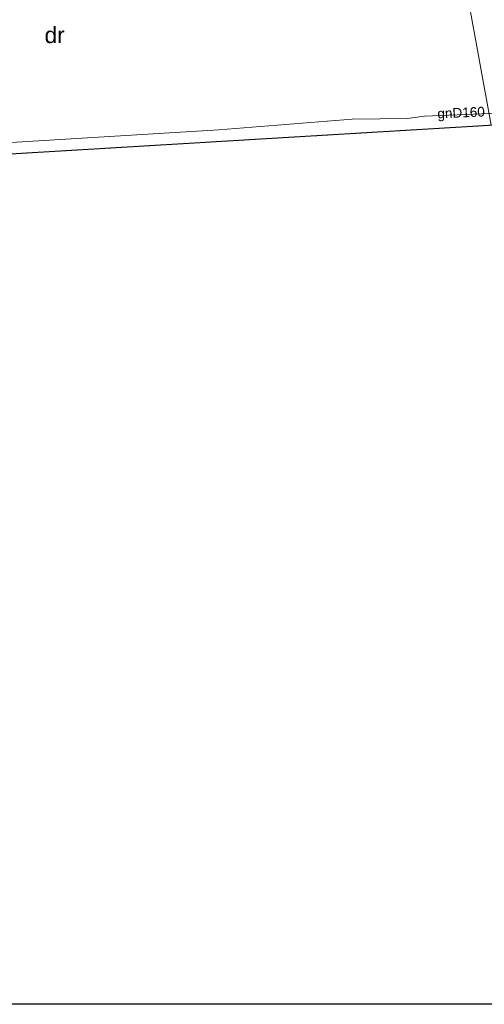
# Model space of a CAD drawing. Extents: x 7422214 to 7520672, y 5676479 to 5816239.
# Tile 2 of 42: x 7463757 to 7467350, y 5769205 to 5776812. Entities that reach past the tile are written whole.
import ezdxf
from ezdxf.enums import TextEntityAlignment as Align

# ---------------------------------------------------------------- set-up
doc = ezdxf.new("R2010")
doc.units = 0
doc.linetypes.add('PRZER3-1', pattern=[2, 1.5, -0.5])
doc.layers.get('0').update_dxf_attribs({"linetype": 'CONTINUOUS'})
doc.layers.add('!!mapa dcp', color=254, linetype='CONTINUOUS', lineweight=25)
doc.styles.add('Arial', font='arial.ttf')

# ---------------------------------------------------------------- blocks, each defined once
blk = doc.blocks.new('mapa dcp')
at = {"layer": '!!mapa dcp', "color": 252, "linetype": 'PRZER3-1', "lineweight": 18}
blk.add_lwpolyline([(-12278.8, -371.2), (-11923.7, -349.9), (-8737, -163.4), (-6398.3, -23.1), (-1701.8, 257.8), (-909, 1172), (411, -2620), (-405.7, -2667), (-423.7, -2651), (-1503.1, -1731.2), (-6036, -2002.8), (-8414.8, -2145.2), (-11600.4, -2335.6), (-12278.8, -2375.9)], dxfattribs=at)
at = {"layer": '!!mapa dcp', "color": 252, "linetype": 'Continuous', "lineweight": 18}
blk.add_lwpolyline([(-6036, -2002.8), (-6398.3, -23.1), (-1701.8, 257.8), (-909, 1172), (411, -2620), (-405.7, -2667), (-423.7, -2651), (-1503.1, -1731.2)], close=True, dxfattribs=at)
for points in [[(-12278.8, -2269.9), (-10468.2, -2181.4), (-8141.4, -2039.6), (-7111.1, -1954.9), (-6684, -1951.5), (-6552, -1933.9), (-5984.8, -1909.3), (-5564.1, -1899.8), (-5396.4, -1889.1), (-997.3, -1997.3)], [(-7111.1, -1954.9), (-6684, -1951.5), (-6552, -1933.9), (-5984.8, -1909.3), (-5564.1, -1899.8)]]:
    blk.add_lwpolyline(points, dxfattribs=at)
at = {"color": 252}
blk.add_lwpolyline([(-12278.8, 14020.2), (32419.2, 14020.2), (32419.2, -8794.3), (-12278.8, -8794.3)], close=True, dxfattribs=at)
at = {"layer": '!!mapa dcp', "color": 252, "linetype": 'Continuous', "lineweight": 0, "style": 'Arial'}
blk.add_text('dr', height=125, dxfattribs=at).set_placement((-9411.9, -1368.6), align=Align.CENTER)
blk.add_text('gnD160', height=75, rotation=2.48405, dxfattribs=at).set_placement((-6267.5, -1942.8), align=Align.CENTER)

msp = doc.modelspace()

# ---------------------------------------------------------------- block references
msp.add_blockref('mapa dcp', (7473439.4, 5777999.2))

doc.saveas('drawing.dxf')
